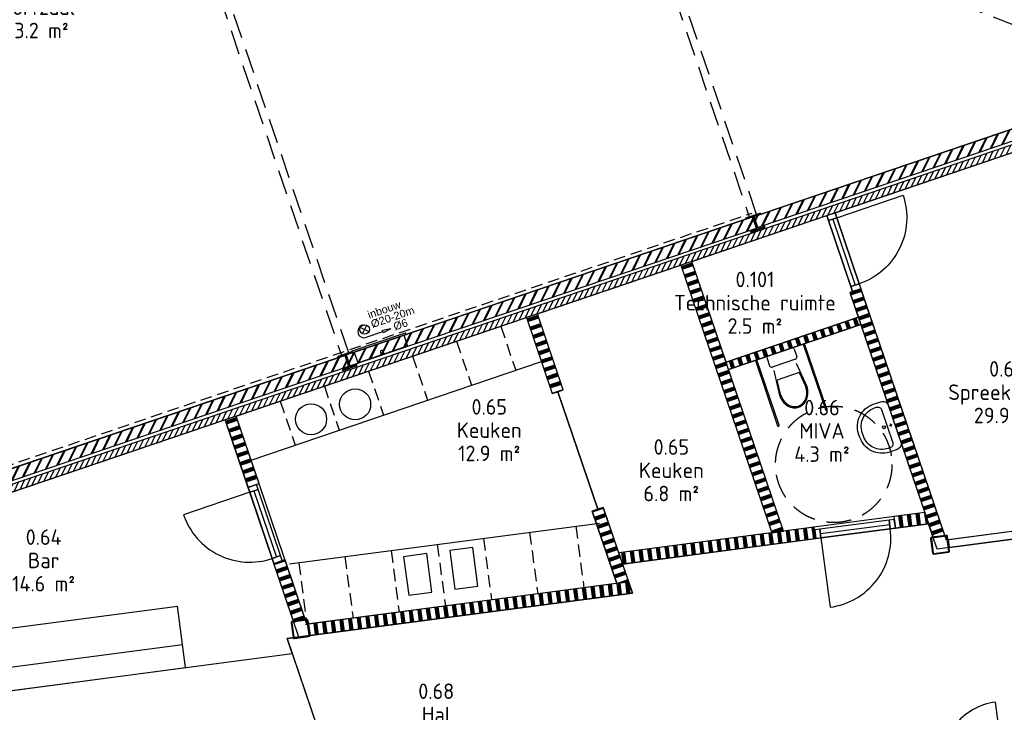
# Model space of a CAD drawing. Header units: millimetres. Extents: x -44892 to 336761, y 18766 to 182901.
# Tile 23 of 35: x 83196 to 95881, y 60794 to 69720. Entities that reach past the tile are written whole.
import ezdxf
from ezdxf.enums import TextEntityAlignment as Align

# ---------------------------------------------------------------- set-up
doc = ezdxf.new("R2010")
doc.units = ezdxf.units.MM
doc.header["$LTSCALE"] = 100
doc.linetypes.add('DASHED', pattern=[0.75, 0.5, -0.25])
doc.linetypes.add('HIDDEN2', pattern=[4.7625, 3.175, -1.5875])
for name, color, linetype in [('AC22----_Binnenmuren', 8, 'Continuous'), ('AL22----', 2, 'Continuous'), ('AL28----', 5, 'Continuous'), ('AL32----_Binnenkozijnen', 7, 'Continuous'), ('AL35----_Plafonds', 8, 'Continuous'), ('AL65----_BSH', 130, 'Continuous'), ('AL73----_Vaste-keukenvoorzieningen', 8, 'Continuous'), ('AL74----', 8, 'Continuous'), ('BL$8-GO--polylijnen', 10, 'Continuous'), ('X-BT$1----_Ruimtegegevens', 7, 'Continuous')]:
    doc.layers.add(name, color=color, linetype=linetype)
for name, color, linetype, lineweight in [('X-BT$23A__RuimteElement', 7, 'Continuous', 0), ('X-BT$23F__RuimteElement', 7, 'Continuous', 0), ('X-BT$23m2_RuimteElement', 7, 'Continuous', 0), ('X-BT$23NR__Ruimtenummer', 1, 'Continuous', 0), ('X-BT$23P__Algemeen', 1, 'Continuous', 0)]:
    doc.layers.add(name, color=color, linetype=linetype, lineweight=lineweight)
doc.styles.add('BOS', font='arial.ttf')
doc.styles.add('Isocpeur', font='isocpeur.ttf')
pattern_1 = [(97.5, (49445.76, 26487.45), (-111.53755, -14.6842), []), (97.5, (49451.96, 26488.27), (-111.53755, -14.6842), []), (97.5, (49458.15, 26489.08), (-111.53755, -14.6842), []), (97.5, (49464.35, 26489.9), (-111.53755, -14.6842), []), (97.5, (49470.55, 26490.72), (-111.53755, -14.6842), []), (97.5, (49476.74, 26491.53), (-111.53755, -14.6842), []), (97.5, (49482.94, 26492.35), (-111.53755, -14.6842), [])]
pattern_2 = [(198.75, (49445.76, 26487.45), (36.16194, -106.52964), []), (198.75, (49443.75, 26493.37), (36.16194, -106.52964), []), (198.75, (49441.74, 26499.29), (36.16194, -106.52964), []), (198.75, (49439.73, 26505.21), (36.16194, -106.52964), []), (198.75, (49437.72, 26511.13), (36.16194, -106.52964), []), (198.75, (49435.71, 26517.04), (36.16194, -106.52964), []), (198.75, (49433.7, 26522.96), (36.16194, -106.52964), [])]

# ---------------------------------------------------------------- blocks, each defined once
blk = doc.blocks.new('wastafel1')
for p, q in [((-51, 18), (-51, -20)), ((-70, -1), (-32, -1))]:
    blk.add_line(p, q)
for points in [[(-180, 325), (-75, 325, -0.414214), (0, 250), (0, -250, -0.414214), (-75, -325), (-180, -325, -0.414214), (-480, -25), (-480, 25, -0.414214)], [(-180, 275), (-150, 275, -0.414214), (-100, 225), (-100, -225, -0.414214), (-150, -275), (-180, -275, -0.414214), (-430, -25), (-430, 25, -0.414214)]]:
    blk.add_lwpolyline(points, format="xyb", close=True)
blk.add_circle((-144, 0), 18.9)
blk = doc.blocks.new('toilet1')
for p, q in [((-335, 0), (-335, -890)), ((-315, -890), (-315, 0)), ((160, 0), (-160, 0)), ((315, 0), (315, -890)), ((335, -890), (335, 0)), ((-185, -25), (-185, -125)), ((185, -25), (185, -125)), ((-185, -530), (-150, -200)), ((160, -150), (-160, -150)), ((150, -200), (185, -530)), ((-170, -532), (-149, -330)), ((149, -330), (-149, -330)), ((149, -330), (170, -532))]:
    blk.add_line(p, q)
for centre, radius, start, end in [((-160, -25), 25, 90, 180), ((160, -25), 25, 0, 90), ((-160, -125), 25, 180, 270), ((160, -125), 25, 270, 0), ((76, -530), 261, 180, 199.204), ((76, -530), 246, 180, 199.204), ((39, -543), 222, 199.204, 220.0608), ((39, -543), 207, 199.204, 220.0608), ((-39, -543), 207, 319.9392, 340.796), ((-39, -543), 222, 319.9392, 340.796), ((-76, -530), 246, 340.796, 0), ((-76, -530), 261, 340.796, 0), ((15, -563), 191, 220.0608, 243.7761), ((15, -563), 176, 220.0608, 243.7761), ((0, -594), 156, 243.7761, 270), ((0, -594), 141, 243.7761, 270), ((0, -594), 141, 270, 296.2239), ((0, -594), 156, 270, 296.2239), ((-15, -563), 176, 296.2239, 319.9392), ((-15, -563), 191, 296.2239, 319.9392), ((-325, -890), 10, 180, 0), ((325, -890), 10, 180, 0)]:
    blk.add_arc(centre, radius, start, end)
blk = doc.blocks.new('binkozdeur1034')
blk.add_line((67, 57), (967, 57))
for points in [[(0, 0), (67, 0), (67, 114), (0, 114)], [(67, 0), (967, 0), (967, 114), (67, 114)], [(967, 0), (1034, 0), (1034, 114), (967, 114)]]:
    blk.add_lwpolyline(points, close=True)
blk.add_lwpolyline([(967, 0), (67, 0), (67, -900, 0.414214)], format="xyb", close=True)
blk = doc.blocks.new('brandslanghaspel 20m (inbouw)')
for p, q in [((-86, 119), (86, 291)), ((-86, 291), (86, 119)), ((0, 0), (424, 0)), ((644, 0), (424, 30)), ((424, -30), (424, 30)), ((644, 0), (424, -30))]:
    blk.add_line(p, q)
blk.add_circle((0, 205), 122)
blk.add_arc((-27, 163), 165, 80.6472, 279.3528)
at = {"style": 'BOS'}
for s, p in [('inbouw', (200, 424)), ('%%C20-20m', (202, 172)), ('%%C6', (728, -77))]:
    blk.add_text(s, height=200, dxfattribs=at).set_placement(p)
blk = doc.blocks.new('brandslanghaspel 25-30m inbouw')
blk.add_lwpolyline([(-340, 0), (-340, 144), (340, 144), (340, 0)], close=True)
at = {"ltscale": 0.1}
blk.add_lwpolyline([(19.999512, 144), (19.999512, 111.200195, -1), (-20.000488, 111.200192), (-20, 144)], format="xyb", dxfattribs=at)
at = {"ltscale": 400}
blk.add_lwpolyline([(-367.5, 0), (367.5, 0), (367.5, -18, -0.414214), (364.5, -21), (-364.5, -21, -0.414214), (-367.5, -18)], format="xyb", close=True, dxfattribs=at)
blk = doc.blocks.new('*U121')
blk.add_lwpolyline([(-100, -95), (100, -95), (100, -85), (21.25, -85, -0.41421356), (3.25, -67), (3.25, 67, -0.41421356), (21.25, 85), (100, 85), (100, 95), (-100, 95), (-100, 85), (-21.25, 85, -0.41421356), (-3.25, 67), (-3.25, -67, -0.41421356), (-21.25, -85), (-100, -85)], format="xyb", close=True)
blk = doc.blocks.new('kolom220x220')
for points in [[(15, -110), (205, -110, 0.414214), (220, -95), (220, 95, 0.414214), (205, 110), (15, 110, 0.414214), (0, 95), (0, -95, 0.414214)], [(15, -100), (205, -100, 0.414214), (210, -95), (210, 95, 0.414214), (205, 100), (15, 100, 0.414214), (10, 95), (10, -95, 0.414214)]]:
    blk.add_lwpolyline(points, format="xyb", close=True)
blk = doc.blocks.new('Ruimtefunctie')
at = {"layer": 'X-BT$23A__RuimteElement', "style": 'Isocpeur', "width": 0.94}
blk.add_attdef('RUIMTEFUNCTIE-A', text='', height=200, dxfattribs=at).set_placement((0, -600), align=Align.MIDDLE_CENTER)
at = {"layer": 'X-BT$23F__RuimteElement', "style": 'Isocpeur', "width": 0.94}
blk.add_attdef('RUIMTEFUNCTIE', text='', height=200, dxfattribs=at).set_placement((0, 300), align=Align.MIDDLE_CENTER)
at = {"layer": 'X-BT$23m2_RuimteElement', "style": 'Isocpeur', "width": 0.94}
blk.add_attdef('RUIMTEFUNCTIE-B', text='', height=200, dxfattribs=at).set_placement((0, 0), align=Align.MIDDLE_CENTER)
at = {"layer": 'X-BT$23NR__Ruimtenummer', "style": 'Isocpeur', "width": 0.94}
blk.add_attdef('RUIMTENUMMER', text='', height=200, dxfattribs=at).set_placement((0, 600), align=Align.MIDDLE_CENTER)
at = {"layer": 'X-BT$23P__Algemeen', "style": 'Isocpeur', "width": 0.94}
blk.add_attdef('PEILMAAT', text='', height=200, dxfattribs=at).set_placement((0, -300), align=Align.MIDDLE_CENTER)

msp = doc.modelspace()

# ---------------------------------------------------------------- hatches: boundary and pattern name
at = {"layer": 'AC22----_Binnenmuren'}
h = msp.add_hatch(dxfattribs=at)
h.set_pattern_fill('METSW', color=256, scale=2, style=0)
h.set_pattern_definition([(63.75, (77329.15, 78779.27), (-98.656, 48.65176), []), (63.75, (77324.33, 78793.48), (-98.656, 48.65176), [])])
h.paths.add_polyline_path([(97789.0797, 68925.1258), (97837.2956, 68783.0862), (92706.2502, 67041.331), (92658.0343, 67183.3705)])
h = msp.add_hatch(dxfattribs=at)
h.set_pattern_fill('ANSI31', color=256, scale=18, angle=18.75, style=0)
h.set_pattern_definition([(63.75, (49445.76, 26487.45), (-51.256277, 25.2768), [])])
h.paths.add_polyline_path([(98118.3195, 68730.6348), (98086.1755, 68825.3278), (80005.3618, 62687.7186), (80037.5057, 62593.0256)])
h = msp.add_hatch(dxfattribs=at)
h.set_pattern_fill('METSW', color=256, scale=2, style=0)
h.set_pattern_definition([(63.75, (72926.04, 75400.65), (-98.656, 48.65176), []), (63.75, (72921.21, 75414.85), (-98.656, 48.65176), [])])
h.paths.add_polyline_path([(92639.0957, 67176.9418), (92687.3116, 67034.9022), (87450.788, 65257.342), (87402.5721, 65399.3815)])
h = msp.add_hatch(dxfattribs=at)
h.set_pattern_fill('SWAND', color=256, angle=90, style=0)
h.set_pattern_definition(pattern_2)
h.paths.add_polyline_path([(91856.1421, 66604.8998), (91714.1025, 66556.6841), (92884.7449, 63108.0827), (93036.3752, 63128.0452)])
h = msp.add_hatch(dxfattribs=at)
h.set_pattern_fill('SWAND', color=256, angle=108.75, style=0)
h.set_pattern_definition([(198.75, (49445.76, 26487.45), (36.16194, -106.52964), []), (198.75, (49443.75, 26493.37), (36.16194, -106.52964), []), (198.75, (49441.74, 26499.29), (36.16194, -106.52964), []), (198.75, (49439.73, 26505.21), (36.16194, -106.52964), []), (198.75, (49437.72, 26511.13), (36.16194, -106.52964), []), (198.75, (49435.71, 26517.04), (36.16194, -106.52964), []), (198.75, (49433.7, 26522.96), (36.16194, -106.52964), [])])
h.paths.add_polyline_path([(95064.3206, 63064.8215), (95114.864, 63071.4757), (94035.0254, 66252.5777), (93987.6789, 66236.5057)])
h.paths.add_polyline_path([(94963.2337, 63051.5132), (95064.3206, 63064.8215), (93987.6789, 66236.5057), (93892.9859, 66204.3617)])
h = msp.add_hatch(dxfattribs=at)
h.set_pattern_fill('SWAND', color=256, angle=90, style=0)
h.set_pattern_definition(pattern_2)
h.paths.add_polyline_path([(89867.3911, 65929.8137), (89725.3515, 65881.5981), (90058.0564, 64901.481), (90200.0959, 64949.697)])
h = msp.add_hatch(dxfattribs=at)
h.set_pattern_fill('SWAND', color=256, style=0)
h.set_pattern_definition([(108.75, (49615.13, 25988.51), (-106.52964, -36.16194), []), (108.75, (49621.05, 25990.51), (-106.52964, -36.16194), []), (108.75, (49626.97, 25992.52), (-106.52964, -36.16194), []), (108.75, (49632.88, 25994.53), (-106.52964, -36.16194), []), (108.75, (49638.8, 25996.54), (-106.52964, -36.16194), []), (108.75, (49644.72, 25998.55), (-106.52964, -36.16194), []), (108.75, (49650.64, 26000.56), (-106.52964, -36.16194), [])])
h.paths.add_polyline_path([(94001.5386, 65884.5756), (92297.0644, 65305.9845), (92329.2084, 65211.2915), (94033.6826, 65789.8826)])
h = msp.add_hatch(dxfattribs=at)
h.set_pattern_fill('METSW', color=256, scale=2, style=0)
h.set_pattern_definition([(63.75, (68522.93, 72022.02), (-98.656, 48.65176), []), (63.75, (68518.1, 72036.22), (-98.656, 48.65176), [])])
h.paths.add_polyline_path([(82147.1098, 63615.3925), (82195.3258, 63473.353), (87431.8494, 65250.9132), (87383.6335, 65392.9527)])
h = msp.add_hatch(dxfattribs=at)
h.set_pattern_fill('SWAND', color=256, angle=90, style=0)
h.set_pattern_definition(pattern_2)
h.paths.add_polyline_path([(85984.9752, 64611.9189), (85842.9356, 64563.7032), (86138.7719, 63692.1976), (86280.8115, 63740.4135)])
h = msp.add_hatch(dxfattribs=at)
h.set_pattern_fill('SWAND', color=256, angle=90, style=0)
h.set_pattern_definition(pattern_2)
h.paths.add_polyline_path([(90714.3991, 63434.6088), (90572.3596, 63386.3928), (90888.6801, 62454.5427), (91040.3103, 62474.5052), (90962.5023, 62703.7203), (90962.447, 62703.7131), (90913.3417, 62848.5426)])
h = msp.add_hatch(dxfattribs=at)
h.set_pattern_fill('SWAND', color=256, style=0)
h.set_pattern_definition(pattern_1)
h.paths.add_polyline_path([(94855.9383, 63367.5953), (94458.7337, 63315.3023), (94478.3127, 63166.5856), (94905.0989, 63222.773)])
h = msp.add_hatch(dxfattribs=at)
h.set_pattern_fill('SWAND', color=256, style=0)
h.set_pattern_definition(pattern_1)
h.paths.add_polyline_path([(93438.2787, 63144.6462), (93433.5798, 63180.3382), (90913.3417, 62848.5426), (90962.5023, 62703.7203), (93453.1587, 63031.6215)])
h = msp.add_hatch(dxfattribs=at)
h.set_pattern_fill('SWAND', color=256, angle=90, style=0)
h.set_pattern_definition(pattern_2)
h.paths.add_polyline_path([(86613.1799, 62761.2877), (86471.1403, 62713.0718), (86744.1748, 61908.9082), (86895.7498, 61928.8634)])
h = msp.add_hatch(dxfattribs=at)
h.set_pattern_fill('SWAND', color=256, style=0)
h.set_pattern_definition(pattern_1)
h.paths.add_polyline_path([(86917.154, 61931.6814), (86936.7329, 61782.9646), (91089.4709, 62329.6829), (91040.3103, 62474.5052)])

# ---------------------------------------------------------------- linework, layer by layer
at = {"layer": 'AL22----'}
for points in [[(97837.2956, 68783.0862), (92706.2502, 67041.331), (92658.0343, 67183.3705), (97789.0797, 68925.1258)], [(80005.3618, 62687.7186), (98086.1755, 68825.3278), (98118.3195, 68730.6348), (80037.5057, 62593.0256)], [(87450.788, 65257.342), (92687.3116, 67034.9022), (92639.0957, 67176.9418), (87402.5721, 65399.3815)], [(91856.1384, 66604.9108), (91714.0989, 66556.6948), (92884.7449, 63108.0827), (93036.3752, 63128.0452)], [(94035.0254, 66252.5777), (93892.9859, 66204.3617), (94963.2272, 63051.5123), (95114.864, 63071.4757)], [(90058.0564, 64901.481), (90200.0959, 64949.697), (89867.3886, 65929.8212), (89725.3491, 65881.6053)], [(92329.2084, 65211.2915), (92297.0644, 65305.9845), (94001.5386, 65884.5756), (94033.6826, 65789.8826)], [(87431.8494, 65250.9132), (82195.3258, 63473.353), (82147.1098, 63615.3925), (87383.6335, 65392.9527)], [(86138.7719, 63692.1976), (86280.8115, 63740.4135), (85984.9731, 64611.9252), (85842.9355, 64563.7035)], [(90888.6801, 62454.5427), (90572.3596, 63386.3928), (90714.3991, 63434.6088), (91040.3103, 62474.5052)], [(94905.0989, 63222.773), (94855.9383, 63367.5953), (94458.7337, 63315.3023), (94478.3127, 63166.5856)], [(90913.3417, 62848.5426), (90962.447, 62703.7131), (93453.1587, 63031.6215), (93433.5798, 63180.3382), (90913.3417, 62848.5426)], [(90962.5023, 62703.7203), (93453.1587, 63031.6215), (93433.5798, 63180.3382), (90913.3417, 62848.5426)], [(95168.9903, 62917.1826), (96185.6901, 63051.0337), (96172.6375, 63150.1782), (95155.9377, 63016.3271)], [(86724.4976, 61966.863), (86471.1403, 62713.0718), (86613.1799, 62761.2877), (86876.0767, 61986.8187)], [(86936.7329, 61782.9646), (91089.4709, 62329.6829), (91040.3103, 62474.5052), (86917.154, 61931.6814)]]:
    msp.add_lwpolyline(points, close=True, dxfattribs=at)
at = {"layer": 'AL28----', "linetype": 'DASHED', "ltscale": 3}
msp.add_line((82121.2735, 63659.9594), (92632.195, 67227.9461), dxfattribs=at)
at = {"layer": 'AL32----_Binnenkozijnen'}
msp.add_lwpolyline([(95079.5624, 60028.8101), (95872.7182, 60133.2311), (95768.2973, 60926.387, 0.4142135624)], format="xyb", close=True, dxfattribs=at)
at = {"layer": 'AL35----_Plafonds', "linetype": 'HIDDEN2'}
msp.add_line((97815.1822, 68945.4492), (84482.9689, 74123.8957), dxfattribs=at)
for points in [[(89738.4316, 75907.8833), (89643.686, 75875.7215), (92596.1154, 67178.1926), (92690.8427, 67210.3481)], [(84482.9694, 74123.8943), (84388.2238, 74091.7324), (87340.6531, 65394.2035), (87435.3804, 65426.3591)]]:
    msp.add_lwpolyline(points, close=True, dxfattribs=at)
at = {"layer": 'AL73----_Vaste-keukenvoorzieningen', "linetype": 'HIDDEN2', "ltscale": 0.5}
for p, q in [((89393.9235, 65769.1015), (89586.7862, 65200.943)), ((88825.7651, 65576.2388), (89018.6278, 65008.0803)), ((88257.6067, 65383.3761), (88450.4694, 64815.2176)), ((87689.4483, 65190.5134), (87882.311, 64622.3549)), ((87121.2899, 64997.6506), (87314.1526, 64429.4922)), ((86553.1315, 64804.7879), (86745.9942, 64236.6295)), ((90360.5304, 63191.9136), (90464.9513, 62398.7577)), ((89765.6635, 63113.5979), (89870.0844, 62320.442)), ((88575.9296, 62956.9665), (88680.3506, 62163.8106)), ((89170.7965, 63035.2822), (89275.2175, 62242.1263)), ((87386.1958, 62800.335), (87490.6167, 62007.1792)), ((87981.0627, 62878.6508), (88085.4837, 62085.4949)), ((86791.3289, 62722.0193), (86895.7498, 61928.8634))]:
    msp.add_line(p, q, dxfattribs=at)
at = {"layer": 'AL73----_Vaste-keukenvoorzieningen'}
for p, q in [((86177.8358, 64043.7668), (89918.2108, 65313.4531)), ((86673.0025, 62706.4414), (90665.9327, 63232.1206)), ((81714.1435, 61700.5751), (85227.7971, 62163.1563)), ((85332.218, 61370.0004), (85227.7971, 62163.1563)), ((81372.5778, 61151.2926), (85293.0602, 61667.4339)), ((81167.6383, 60821.7231), (85332.218, 61370.0004))]:
    msp.add_line(p, q, dxfattribs=at)
for points in [[(88208.0952, 62303.3628), (88505.5286, 62342.5206), (88440.2655, 62838.2431), (88142.8321, 62799.0852)], [(88802.9621, 62381.6785), (89100.3955, 62420.8363), (89035.1324, 62916.5588), (88737.699, 62877.4009)]]:
    msp.add_lwpolyline(points, close=True, dxfattribs=at)
for centre in [(87517.8718, 64762.6578), (86949.7134, 64569.7951)]:
    msp.add_circle(centre, 200, dxfattribs=at)
at = {"layer": 'AL74----', "linetype": 'HIDDEN2'}
msp.add_circle((93683.8962, 63988.9496), 750, dxfattribs=at)
at = {"layer": 'BL$8-GO--polylijnen'}
msp.add_lwpolyline([(93277.7749, 82125.5597), (93313.1333, 82021.3974), (93297.9824, 82016.2543), (93306.6613, 81990.6872, 0.4142135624), (93357.396, 81965.6676), (93510.7987, 82017.7408), (93800.0942, 81165.5037), (93661.8424, 81118.5735, 0.4142135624), (93636.8228, 81067.8387), (97761.8572, 68915.885), (76077.1525, 61554.9315), (73642.7625, 68725.9777), (74554.6546, 69035.5234, 0.4142135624), (74579.6742, 69086.2581), (74570.9953, 69111.8253), (74568.2881, 69110.9063), (72540.0051, 75086.0354)], format="xyb", close=True, dxfattribs=at)
for points in [[(99808.8761, 69399.5625), (100555.6538, 63727.2228), (99936.1328, 63645.69), (99934.309, 63659.5431), (97790.6965, 63377.2969), (97792.5202, 63363.4398), (95134.5407, 63013.5101), (93702.6521, 67231.7177), (98213.0125, 68762.7788), (98184.0778, 68848.0177)], [(94001.5386, 65884.5756), (92297.0644, 65305.9845), (91856.1384, 66604.9108), (93594.7069, 67195.0593), (93927.0754, 66215.9336), (93892.9859, 66204.3617)], [(91714.0989, 66556.6948), (92884.7449, 63108.0827), (90913.3417, 62848.5426), (90714.3991, 63434.6088), (90643.3793, 63410.5008), (90129.0762, 64925.589), (90200.0959, 64949.697), (89867.3886, 65929.8212)], [(89725.3491, 65881.6053), (90058.0564, 64901.481), (90129.0762, 64925.589), (90643.3793, 63410.5008), (90572.3596, 63386.3928), (90888.6801, 62454.5427), (86895.7498, 61928.8634), (85984.9751, 64611.9194)], [(94855.9383, 63367.5953), (93036.3752, 63128.0452), (92329.2084, 65211.2915), (94033.6829, 65789.879)], [(86641.8418, 61744.1415), (86793.3363, 61764.1137), (85842.9966, 64563.7242), (80511.7189, 62753.9993), (81167.6383, 60821.7231), (86707.3891, 61551.0451)], [(99030.2028, 60757.708), (98961.285, 61281.1909), (98979.131, 61283.5403), (98726.6933, 63200.9947), (98708.8473, 63198.6452), (98689.66, 63344.3876), (97810.2756, 63228.6145), (97805.5753, 63264.2956), (95015.6772, 62896.9986), (94905.0989, 63222.773), (90962.5023, 62703.7203), (91089.4709, 62329.6829), (86641.8418, 61744.1415), (87273.6913, 59882.7712), (91721.5307, 60468.3403), (91989.3182, 59679.4636), (95931.7051, 60198.4887), (95882.5445, 60343.3109)], [(86707.3891, 61551.0451), (88705.0745, 55666.0485), (88847.114, 55714.2644), (89817.1407, 52856.6347), (84206.6034, 50952.1139), (81816.4366, 57993.3181), (77753.6717, 56614.1953), (76462.1151, 60420.4324), (76170.2448, 61280.258), (77827.3727, 61842.7865), (77770.7993, 62009.4462), (79980.9324, 62759.6853), (80037.5057, 62593.0256), (80511.7189, 62753.9993), (81167.6383, 60821.7231)]]:
    msp.add_lwpolyline(points, close=True, dxfattribs=at)

# ---------------------------------------------------------------- block references
at = {"layer": 'AL28----'}
for name, p, rotation in [('*U121', (92674.2801, 67104.4017), 198.7500000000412), ('*U121', (87418.8179, 65320.4127), 198.7500000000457), ('kolom220x220', (94944.3412, 62938.0767), 7.499999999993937), ('kolom220x220', (86705.5589, 61853.4205), 7.499999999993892)]:
    msp.add_blockref(name, p, dxfattribs=dict(at, rotation=rotation))
at = {"layer": 'AL32----_Binnenkozijnen', "xscale": -1, "rotation": 108.7499999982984}
msp.add_blockref('binkozdeur1034', (93702.657, 67231.7034), dxfattribs=at)
at = {"layer": 'AL32----_Binnenkozijnen'}
for p, rotation in [((86138.7719, 63692.1976), 288.7499999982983), ((93453.1587, 63031.6215), 7.499999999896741)]:
    msp.add_blockref('binkozdeur1034', p, dxfattribs=dict(at, rotation=rotation))
at = {"layer": 'AL65----_BSH', "xscale": 0.4999999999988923, "yscale": 0.4999999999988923, "zscale": 0.4999999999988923, "rotation": 19.06649999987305}
msp.add_blockref('brandslanghaspel 20m (inbouw)', (87674.2276, 65631.1361), dxfattribs=at)
at = {"layer": 'AL65----_BSH', "xscale": -1, "rotation": 198.7500000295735}
msp.add_blockref('brandslanghaspel 25-30m inbouw', (87826.1886, 65543.1874), dxfattribs=at)
at = {"layer": 'AL74----', "rotation": 18.74999999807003}
for name, p in [('toilet1', (92992.0594, 65436.2992)), ('wastafel1', (94467.0124, 64513.3342))]:
    msp.add_blockref(name, p, dxfattribs=at)
at = {"layer": 'X-BT$1----_Ruimtegegevens'}
ref = msp.add_blockref('Ruimtefunctie', (83363.4867, 69880.5224), dxfattribs=at)
ref.add_attrib('RUIMTENUMMER', '0.39', dxfattribs={"layer": 'X-BT$23NR__Ruimtenummer', "height": 200, "style": 'Isocpeur', "width": 0.94}).set_placement((83363.4867, 70180.5224), align=Align.MIDDLE_CENTER)
ref.add_attrib('RUIMTEFUNCTIE', 'Sportzaal', dxfattribs={"layer": 'X-BT$23F__RuimteElement', "height": 200, "style": 'Isocpeur', "width": 0.94}).set_placement((83363.4867, 69880.5224), align=Align.MIDDLE_CENTER)
ref.add_attrib('RUIMTEFUNCTIE-B', '313.2 m²', dxfattribs={"layer": 'X-BT$23m2_RuimteElement', "height": 200, "style": 'Isocpeur', "width": 0.94}).set_placement((83363.4867, 69580.5224), align=Align.MIDDLE_CENTER)
ref = msp.add_blockref('Ruimtefunctie', (92668.7245, 66072.0876), dxfattribs=at)
ref.add_attrib('RUIMTENUMMER', '0.101', dxfattribs={"layer": 'X-BT$23NR__Ruimtenummer', "height": 200, "style": 'Isocpeur', "width": 0.94}).set_placement((92668.7245, 66372.0876), align=Align.MIDDLE_CENTER)
ref.add_attrib('RUIMTEFUNCTIE', 'Technische ruimte', dxfattribs={"layer": 'X-BT$23F__RuimteElement', "height": 200, "style": 'Isocpeur', "width": 0.94}).set_placement((92668.7245, 66072.0876), align=Align.MIDDLE_CENTER)
ref.add_attrib('RUIMTEFUNCTIE-B', '2.5 m²', dxfattribs={"layer": 'X-BT$23m2_RuimteElement', "height": 200, "style": 'Isocpeur', "width": 0.94}).set_placement((92668.7245, 65772.0876), align=Align.MIDDLE_CENTER)
ref = msp.add_blockref('Ruimtefunctie', (95912.0008, 64919.1721), dxfattribs=at)
ref.add_attrib('RUIMTENUMMER', '0.67', dxfattribs={"layer": 'X-BT$23NR__Ruimtenummer', "height": 200, "style": 'Isocpeur', "width": 0.94}).set_placement((95912.0008, 65219.1721), align=Align.MIDDLE_CENTER)
ref.add_attrib('RUIMTEFUNCTIE', 'Spreekkamer', dxfattribs={"layer": 'X-BT$23F__RuimteElement', "height": 200, "style": 'Isocpeur', "width": 0.94}).set_placement((95912.0008, 64919.1721), align=Align.MIDDLE_CENTER)
ref.add_attrib('RUIMTEFUNCTIE-B', '29.9 m²', dxfattribs={"layer": 'X-BT$23m2_RuimteElement', "height": 200, "style": 'Isocpeur', "width": 0.94}).set_placement((95912.0008, 64619.1721), align=Align.MIDDLE_CENTER)
ref = msp.add_blockref('Ruimtefunctie', (89245.781, 64430.2301), dxfattribs=at)
ref.add_attrib('RUIMTENUMMER', '0.65', dxfattribs={"layer": 'X-BT$23NR__Ruimtenummer', "height": 200, "style": 'Isocpeur', "width": 0.94}).set_placement((89245.781, 64730.2301), align=Align.MIDDLE_CENTER)
ref.add_attrib('RUIMTEFUNCTIE', 'Keuken', dxfattribs={"layer": 'X-BT$23F__RuimteElement', "height": 200, "style": 'Isocpeur', "width": 0.94}).set_placement((89245.781, 64430.2301), align=Align.MIDDLE_CENTER)
ref.add_attrib('RUIMTEFUNCTIE-B', '12.9 m²', dxfattribs={"layer": 'X-BT$23m2_RuimteElement', "height": 200, "style": 'Isocpeur', "width": 0.94}).set_placement((89245.781, 64130.2301), align=Align.MIDDLE_CENTER)
ref = msp.add_blockref('Ruimtefunctie', (93532.4177, 64420.7697), dxfattribs=at)
ref.add_attrib('RUIMTENUMMER', '0.66', dxfattribs={"layer": 'X-BT$23NR__Ruimtenummer', "height": 200, "style": 'Isocpeur', "width": 0.94}).set_placement((93532.4177, 64720.7697), align=Align.MIDDLE_CENTER)
ref.add_attrib('RUIMTEFUNCTIE', 'MIVA', dxfattribs={"layer": 'X-BT$23F__RuimteElement', "height": 200, "style": 'Isocpeur', "width": 0.94}).set_placement((93532.4177, 64420.7697), align=Align.MIDDLE_CENTER)
ref.add_attrib('RUIMTEFUNCTIE-B', '4.3 m²', dxfattribs={"layer": 'X-BT$23m2_RuimteElement', "height": 200, "style": 'Isocpeur', "width": 0.94}).set_placement((93532.4177, 64120.7697), align=Align.MIDDLE_CENTER)
ref = msp.add_blockref('Ruimtefunctie', (91591.4713, 63913.1978), dxfattribs=at)
ref.add_attrib('RUIMTENUMMER', '0.65', dxfattribs={"layer": 'X-BT$23NR__Ruimtenummer', "height": 200, "style": 'Isocpeur', "width": 0.94}).set_placement((91591.4713, 64213.1978), align=Align.MIDDLE_CENTER)
ref.add_attrib('RUIMTEFUNCTIE', 'Keuken', dxfattribs={"layer": 'X-BT$23F__RuimteElement', "height": 200, "style": 'Isocpeur', "width": 0.94}).set_placement((91591.4713, 63913.1978), align=Align.MIDDLE_CENTER)
ref.add_attrib('RUIMTEFUNCTIE-B', '6.8 m²', dxfattribs={"layer": 'X-BT$23m2_RuimteElement', "height": 200, "style": 'Isocpeur', "width": 0.94}).set_placement((91591.4713, 63613.1978), align=Align.MIDDLE_CENTER)
ref = msp.add_blockref('Ruimtefunctie', (83504.6822, 62751.1526), dxfattribs=at)
ref.add_attrib('RUIMTENUMMER', '0.64', dxfattribs={"layer": 'X-BT$23NR__Ruimtenummer', "height": 200, "style": 'Isocpeur', "width": 0.94}).set_placement((83504.6822, 63051.1526), align=Align.MIDDLE_CENTER)
ref.add_attrib('RUIMTEFUNCTIE', 'Bar', dxfattribs={"layer": 'X-BT$23F__RuimteElement', "height": 200, "style": 'Isocpeur', "width": 0.94}).set_placement((83504.6822, 62751.1526), align=Align.MIDDLE_CENTER)
ref.add_attrib('RUIMTEFUNCTIE-B', '14.6 m²', dxfattribs={"layer": 'X-BT$23m2_RuimteElement', "height": 200, "style": 'Isocpeur', "width": 0.94}).set_placement((83504.6822, 62451.1526), align=Align.MIDDLE_CENTER)
ref = msp.add_blockref('Ruimtefunctie', (88562.6616, 60765.1736), dxfattribs=at)
ref.add_attrib('RUIMTENUMMER', '0.68', dxfattribs={"layer": 'X-BT$23NR__Ruimtenummer', "height": 200, "style": 'Isocpeur', "width": 0.94}).set_placement((88562.6616, 61065.1736), align=Align.MIDDLE_CENTER)
ref.add_attrib('RUIMTEFUNCTIE', 'Hal', dxfattribs={"layer": 'X-BT$23F__RuimteElement', "height": 200, "style": 'Isocpeur', "width": 0.94}).set_placement((88562.6616, 60765.1736), align=Align.MIDDLE_CENTER)
ref.add_attrib('RUIMTEFUNCTIE-B', '30.2 m²', dxfattribs={"layer": 'X-BT$23m2_RuimteElement', "height": 200, "style": 'Isocpeur', "width": 0.94}).set_placement((88562.6616, 60465.1736), align=Align.MIDDLE_CENTER)

doc.saveas('drawing.dxf')
